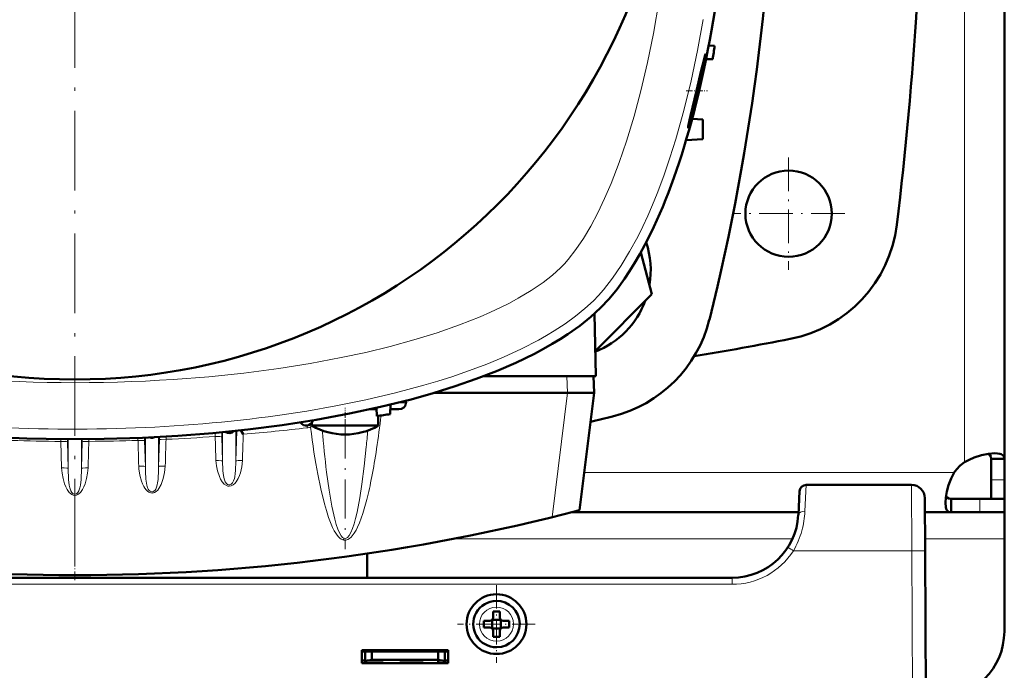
# Model space of a CAD drawing. Extents: x -1595 to 1972, y -1605 to 604.
# Tile 22 of 53: x 303 to 452, y -1253 to -1155. Entities that reach past the tile are written whole.
import ezdxf

# ---------------------------------------------------------------- set-up
doc = ezdxf.new("R2010")
doc.units = 0
doc.linetypes.add('DASHDOT', pattern=[18.5, 12, -3, 0.5, -3])

msp = doc.modelspace()

# ---------------------------------------------------------------- linework, layer by layer
at = {"color": 7, "linetype": 'DASHDOT', "lineweight": 18}
msp.add_line((311.56, -1002.63), (311.56, -1236.63), dxfattribs=at)
at = {"color": 7, "lineweight": 18}
for p, q in [((445.57, -1119.63), (445.57, -1222.1)), ((385.76, -1211.63), (385.69, -1209.13)), ((385.79, -1211.63), (383.48, -1230.38)), ((360.14, -1213.16), (361.44, -1213.16)), ((332.7, -1218.22), (332.68, -1217.68)), ((333.81, -1217.57), (333.81, -1221.94)), ((335.94, -1217.35), (335.81, -1221.94)), ((335.81, -1217.37), (335.81, -1221.94)), ((346.5, -1216.59), (346.54, -1216.92)), ((346.95, -1216.44), (347.05, -1216.83)), ((309.44, -1218.62), (309.44, -1218.96)), ((309.44, -1218.96), (309.56, -1222.96)), ((310.43, -1218.63), (310.44, -1219.05)), ((310.44, -1219.05), (310.56, -1223.04)), ((310.56, -1218.63), (310.56, -1223.04)), ((312.56, -1218.63), (312.56, -1223.04)), ((312.67, -1219.05), (312.56, -1223.04)), ((312.68, -1218.63), (312.67, -1219.05)), ((313.67, -1218.62), (313.67, -1218.96)), ((321.07, -1218.82), (321.06, -1218.44)), ((322.07, -1218.9), (322.06, -1218.4)), ((322.18, -1222.76), (322.07, -1218.9)), ((322.18, -1218.39), (322.18, -1222.76)), ((324.18, -1218.29), (324.18, -1222.76)), ((324.3, -1218.74), (324.18, -1222.76)), ((324.31, -1218.29), (324.3, -1218.74)), ((325.3, -1218.23), (325.3, -1218.65)), ((333.81, -1221.94), (333.7, -1218.31)), ((444.03, -1223.63), (388.28, -1223.63)), ((451.57, -1224.77), (449.57, -1224.77)), ((421.54, -1229.49), (421.72, -1225.52)), ((437.64, -1235.47), (437.59, -1225.52)), ((447.87, -1229.63), (447.87, -1227.63)), ((419.67, -1233.63), (368.74, -1233.63)), ((451.57, -1233.63), (439.63, -1233.63)), ((437.64, -1235.47), (419.8, -1235.47)), ((437.64, -1235.47), (438.07, -1317.52)), ((410.55, -1239.52), (410.55, -1240.51)), ((410.55, -1240.51), (212.57, -1240.51)), ((375.05, -1243.94), (375.07, -1243.94)), ((372.5, -1246.54), (372.5, -1246.51)), ((377.64, -1246.49), (377.64, -1246.51)), ((375.09, -1249.09), (375.07, -1249.09))]:
    msp.add_line(p, q, dxfattribs=at)
at = {"color": 7, "lineweight": 50}
for p, q in [((451.57, -1128.2), (451.57, -1221.6)), ((407.04, -1159.29), (407.92, -1159.32)), ((406.55, -1160.55), (406.55, -1160.55)), ((406.63, -1161.35), (407.65, -1161.32)), ((405.5, -1166.13), (405.5, -1166.1)), ((404.54, -1170.33), (406.15, -1170.41)), ((406.15, -1173.41), (406.15, -1170.41)), ((403.63, -1173.55), (406.15, -1173.41)), ((398.49, -1196.76), (396.81, -1190.48)), ((389.96, -1205.29), (398.49, -1196.76)), ((389.81, -1199.72), (390.06, -1209.09)), ((390.05, -1209.13), (373.13, -1209.13)), ((389.76, -1211.63), (389.69, -1209.13)), ((390.05, -1209.13), (390.06, -1209.09)), ((365.72, -1211.63), (385.76, -1211.63)), ((385.76, -1211.63), (385.79, -1211.63)), ((389.76, -1211.63), (385.79, -1211.63)), ((387.58, -1229.34), (389.76, -1211.63)), ((361.43, -1212.83), (361.44, -1213.16)), ((356.59, -1214.13), (356.01, -1214.13)), ((356.87, -1214.13), (356.59, -1214.13)), ((356.87, -1214.13), (357.02, -1214.13)), ((357.06, -1215.16), (357.01, -1213.91)), ((359.06, -1214.85), (359.11, -1213.41)), ((359.08, -1214.13), (360.36, -1214.13)), ((347.26, -1216.59), (347.26, -1216.14)), ((357.26, -1216.59), (357.26, -1215.13)), ((336.57, -1217.28), (336.92, -1217.89)), ((347.87, -1216.59), (347.26, -1216.59)), ((347.87, -1216.59), (354.65, -1216.59)), ((354.65, -1216.59), (357.26, -1216.59)), ((449.57, -1221.6), (449.57, -1224.77)), ((451.57, -1221.6), (449.57, -1221.6)), ((451.57, -1221.6), (451.57, -1224.77)), ((449.57, -1224.77), (449.57, -1227.63)), ((451.57, -1224.77), (451.57, -1227.63)), ((420.72, -1226.47), (420.54, -1230.04)), ((437.59, -1225.52), (421.72, -1225.52)), ((439.59, -1227.51), (439.64, -1235.47)), ((443.54, -1229.63), (443.54, -1227.63)), ((447.87, -1227.63), (443.54, -1227.63)), ((451.57, -1227.63), (447.87, -1227.63)), ((451.57, -1227.63), (449.57, -1227.63)), ((451.57, -1229.63), (451.57, -1227.63)), ((420.56, -1229.63), (386.46, -1229.63)), ((443.54, -1229.63), (439.6, -1229.63)), ((447.87, -1229.63), (443.54, -1229.63)), ((451.57, -1229.63), (447.87, -1229.63)), ((451.57, -1229.63), (451.57, -1233.63)), ((451.57, -1233.63), (451.57, -1247.63)), ((440.07, -1317.52), (439.64, -1235.47)), ((355.57, -1239.52), (355.57, -1235.89)), ((410.55, -1239.52), (212.57, -1239.52)), ((374.57, -1244.59), (374.57, -1245.51)), ((375.57, -1245.51), (375.57, -1244.59)), ((373.15, -1246.01), (374.07, -1246.01)), ((373.15, -1247.01), (374.07, -1247.01)), ((374.43, -1245.88), (374.42, -1245.87)), ((374.43, -1247.15), (374.42, -1247.16)), ((374.43, -1245.88), (374.43, -1247.15)), ((375.71, -1245.88), (374.43, -1245.88)), ((374.43, -1247.15), (375.71, -1247.15)), ((375.72, -1245.87), (375.71, -1245.88)), ((375.71, -1245.88), (375.71, -1247.15)), ((375.71, -1247.15), (375.72, -1247.16)), ((376.99, -1246.01), (376.07, -1246.01)), ((376.99, -1247.01), (376.07, -1247.01)), ((374.57, -1247.51), (374.57, -1248.44)), ((375.57, -1247.51), (375.57, -1248.44)), ((354.77, -1252.42), (354.77, -1250.42)), ((354.77, -1250.42), (367.77, -1250.42)), ((354.77, -1250.63), (367.77, -1250.63)), ((355.27, -1250.63), (355.27, -1252.08)), ((356.27, -1251.9), (356.27, -1250.63)), ((366.27, -1250.63), (366.27, -1251.9)), ((367.27, -1250.63), (367.27, -1252.08)), ((367.77, -1250.42), (367.77, -1252.42)), ((354.77, -1252.02), (355.27, -1252.02)), ((367.77, -1252.42), (354.77, -1252.42)), ((355.27, -1252.08), (356.27, -1251.9)), ((355.27, -1252.42), (355.27, -1252.08)), ((356.27, -1252.02), (355.6, -1252.02)), ((356.27, -1251.9), (366.27, -1251.9)), ((358.02, -1252.02), (356.27, -1252.02)), ((358.02, -1251.9), (358.02, -1252.02)), ((358.02, -1251.9), (358.02, -1252.02)), ((358.02, -1251.9), (358.02, -1252.02)), ((358.02, -1252.02), (358.02, -1251.9)), ((358.02, -1251.9), (358.02, -1252.02)), ((360.52, -1252.02), (360.52, -1251.9)), ((362.27, -1252.02), (360.52, -1252.02)), ((364.02, -1252.02), (362.27, -1252.02)), ((364.02, -1251.9), (364.02, -1252.02)), ((364.02, -1251.9), (364.02, -1252.02)), ((364.02, -1251.9), (364.02, -1252.02)), ((364.02, -1251.9), (364.02, -1252.02)), ((364.02, -1251.9), (364.02, -1252.02)), ((364.02, -1251.9), (364.02, -1252.02)), ((364.02, -1251.9), (364.02, -1252.02)), ((366.27, -1251.9), (367.27, -1252.08)), ((366.93, -1252.02), (366.27, -1252.02)), ((366.27, -1252.02), (366.27, -1252.42)), ((367.27, -1252.02), (367.77, -1252.02)), ((367.27, -1252.08), (367.27, -1252.42)), ((367.74, -1252.42), (367.74, -1252.02))]:
    msp.add_line(p, q, dxfattribs=at)
at = {"color": 7, "linetype": 'DASHDOT', "lineweight": 18, "ltscale": 0.079549}
msp.add_line((403.65, -1166.13), (406.84, -1166.13), dxfattribs=at)
at = {"color": 7, "linetype": 'DASHDOT', "lineweight": 18, "ltscale": 0.422498}
msp.add_line((419.07, -1176.18), (419.07, -1193.08), dxfattribs=at)
at = {"color": 7, "linetype": 'DASHDOT', "lineweight": 18, "ltscale": 0.422501}
msp.add_line((427.52, -1184.63), (410.62, -1184.63), dxfattribs=at)
at = {"color": 7, "linetype": 'DASHDOT', "lineweight": 18, "ltscale": 0.073831}
msp.add_line((352.26, -1216.84), (352.26, -1213.88), dxfattribs=at)
at = {"color": 7, "linetype": 'DASHDOT', "lineweight": 18, "ltscale": 0.487872}
msp.add_line((352.26, -1215.7), (352.26, -1235.22), dxfattribs=at)
at = {"color": 7, "linetype": 'DASHDOT', "lineweight": 18, "ltscale": 0.108981}
msp.add_line((311.57, -1239.88), (311.57, -1235.52), dxfattribs=at)
at = {"color": 7, "linetype": 'DASHDOT', "lineweight": 18, "ltscale": 0.292499}
msp.add_line((375.07, -1240.66), (375.07, -1252.36), dxfattribs=at)
at = {"color": 7, "linetype": 'DASHDOT', "lineweight": 18, "ltscale": 0.2925}
msp.add_line((380.92, -1246.51), (369.22, -1246.51), dxfattribs=at)
at = {"color": 7, "linetype": 'DASHDOT', "lineweight": 18, "ltscale": 0.003525}
for p, q in [((356.27, -1251.89), (356.27, -1252.03)), ((362.27, -1251.89), (362.27, -1252.03))]:
    msp.add_line(p, q, dxfattribs=at)
at = {"color": 7, "lineweight": 18}
for points in [[(401.93, -1126.61), (401.71, -1131.83), (401.37, -1137.04), (400.9, -1142.21), (400.31, -1147.35), (399.58, -1152.43), (398.71, -1157.46), (397.83, -1161.83), (396.82, -1166.13), (395.8, -1169.95), (394.67, -1173.68), (393.55, -1176.94), (392.33, -1180.09), (391.36, -1182.33), (390.34, -1184.48), (389.26, -1186.51)], [(406.19, -1155.38), (405.34, -1160.04), (404.38, -1164.61), (403.29, -1169.07), (402.7, -1171.26), (402.08, -1173.41), (401.2, -1176.22), (400.27, -1178.95), (399.27, -1181.6), (398.58, -1183.3), (397.85, -1184.97), (397.11, -1186.57), (396.34, -1188.12), (395.13, -1190.35), (393.87, -1192.43), (392.55, -1194.36), (391.18, -1196.11), (390.43, -1196.96), (389.68, -1197.75)], [(389.26, -1186.51), (388.16, -1188.36), (387.03, -1190.05), (385.87, -1191.54), (385.3, -1192.2), (384.73, -1192.8)], [(384.73, -1192.8), (383.52, -1193.9), (382.1, -1195.01), (380.31, -1196.22), (378.34, -1197.39), (377.03, -1198.1), (375.67, -1198.78), (374.16, -1199.48), (372.61, -1200.16), (369.49, -1201.4), (366.11, -1202.58), (362.62, -1203.66), (359.04, -1204.65), (355.38, -1205.54), (351.67, -1206.34), (347, -1207.22), (342.28, -1207.97), (337.02, -1208.66), (331.72, -1209.21), (326.39, -1209.63)], [(389.68, -1197.75), (388.4, -1198.94), (386.98, -1200.1), (385.44, -1201.22), (383.78, -1202.31), (382.61, -1203.02), (381.39, -1203.7), (378.84, -1205.02), (376.14, -1206.26), (373.63, -1207.3), (371.02, -1208.29), (368.33, -1209.22), (366.26, -1209.88), (364.15, -1210.5), (359.84, -1211.66), (355.41, -1212.7), (350.88, -1213.62), (346.5, -1214.4), (342.06, -1215.06)], [(310.44, -1219.05), (310.44, -1219.04), (310.42, -1219.03), (310.31, -1218.99), (310.11, -1218.97), (309.44, -1218.96)], [(312.67, -1219.05), (312.68, -1219.04), (312.69, -1219.03), (312.8, -1218.99), (313, -1218.97), (313.67, -1218.96)], [(322.07, -1218.9), (322.07, -1218.9), (322.05, -1218.88), (321.95, -1218.85), (321.76, -1218.83), (321.07, -1218.82)], [(324.3, -1218.74), (324.3, -1218.73), (324.32, -1218.72), (324.42, -1218.69), (324.57, -1218.67), (325.3, -1218.65)], [(333.7, -1218.31), (333.7, -1218.3), (333.68, -1218.29), (333.58, -1218.26), (333.39, -1218.23), (332.7, -1218.22)], [(355.45, -1219.8), (355.15, -1222.7), (354.8, -1225.39), (354.48, -1227.45)], [(333.81, -1221.94), (333.8, -1221.93), (333.79, -1221.92), (333.72, -1221.9), (333.58, -1221.87), (333.2, -1221.85), (332.81, -1221.85)], [(336.8, -1221.85), (336.71, -1222.78), (336.5, -1223.68), (336.35, -1224.11), (336.17, -1224.54), (335.84, -1225.08), (335.64, -1225.32), (335.41, -1225.53), (335.11, -1225.68), (334.78, -1225.73), (334.58, -1225.7), (334.38, -1225.63), (334.04, -1225.39), (333.75, -1225.05), (333.51, -1224.67), (333.33, -1224.27), (333.03, -1223.39), (332.88, -1222.63), (332.81, -1221.85)], [(335.81, -1221.94), (335.81, -1221.93), (335.84, -1221.91), (335.96, -1221.88), (336.14, -1221.86), (336.8, -1221.85)], [(310.56, -1223.04), (310.55, -1223.04), (310.54, -1223.03), (310.47, -1223), (310.33, -1222.98), (309.95, -1222.95), (309.56, -1222.96)], [(309.56, -1222.96), (309.63, -1223.77), (309.78, -1224.56), (310.01, -1225.34), (310.19, -1225.79), (310.42, -1226.24), (310.71, -1226.65), (310.89, -1226.83), (311.09, -1226.99), (311.32, -1227.09), (311.56, -1227.12)], [(310.56, -1223.04), (310.62, -1224.69), (310.7, -1225.55), (310.79, -1225.99), (310.94, -1226.43), (311.1, -1226.69), (311.32, -1226.87), (311.56, -1226.93)], [(313.55, -1222.96), (313.48, -1223.77), (313.33, -1224.56), (313.1, -1225.34), (312.92, -1225.79), (312.69, -1226.24), (312.41, -1226.65), (312.23, -1226.83), (312.02, -1226.99), (311.8, -1227.09), (311.56, -1227.12)], [(312.56, -1223.04), (312.49, -1224.69), (312.41, -1225.55), (312.32, -1225.99), (312.17, -1226.43), (312.01, -1226.69), (311.8, -1226.87), (311.56, -1226.93)], [(312.56, -1223.04), (312.56, -1223.04), (312.57, -1223.03), (312.64, -1223), (312.78, -1222.98), (313.16, -1222.95), (313.55, -1222.96)], [(322.18, -1222.76), (322.18, -1222.76), (322.15, -1222.74), (321.94, -1222.7), (321.31, -1222.68), (321.18, -1222.68)], [(325.18, -1222.68), (325.08, -1223.64), (324.87, -1224.58), (324.72, -1225.03), (324.54, -1225.48), (324.23, -1226.05), (324.04, -1226.3), (323.81, -1226.52), (323.54, -1226.68), (323.26, -1226.76), (322.98, -1226.74), (322.72, -1226.64), (322.5, -1226.47), (322.3, -1226.28), (322.12, -1226.02), (321.95, -1225.75), (321.77, -1225.37), (321.62, -1224.97), (321.36, -1224.05), (321.21, -1223.11), (321.18, -1222.68)], [(323.09, -1226.56), (322.91, -1226.48), (322.75, -1226.35), (322.62, -1226.17), (322.52, -1225.98), (322.39, -1225.54), (322.34, -1225.25), (322.27, -1224.67), (322.2, -1223.49), (322.18, -1222.76)], [(324.18, -1222.76), (324.18, -1222.76), (324.2, -1222.75), (324.27, -1222.72), (324.41, -1222.7), (324.79, -1222.68), (325.18, -1222.68)], [(351.67, -1233.19), (351.42, -1232.77), (351.18, -1232.21), (350.93, -1231.51), (350.7, -1230.69), (350.26, -1228.72), (349.85, -1226.34), (349.48, -1223.6)], [(324.09, -1224.7), (324.03, -1225.23), (323.98, -1225.49), (323.87, -1225.88), (323.74, -1226.18), (323.64, -1226.31), (323.48, -1226.46), (323.28, -1226.55), (323.09, -1226.56)], [(334.2, -1225.04), (334.04, -1224.63), (333.98, -1224.35), (333.9, -1223.79)], [(334.9, -1225.49), (334.73, -1225.49), (334.57, -1225.44), (334.39, -1225.3), (334.2, -1225.04)], [(335.47, -1224.92), (335.32, -1225.19), (335.1, -1225.4), (334.9, -1225.49)], [(335.71, -1223.81), (335.64, -1224.31), (335.59, -1224.56), (335.47, -1224.92)], [(351.93, -1233.81), (351.69, -1233.7), (351.48, -1233.55), (351.27, -1233.34), (351.08, -1233.11), (350.85, -1232.78), (350.64, -1232.43), (350.39, -1231.94), (350.16, -1231.44), (349.78, -1230.43), (349.44, -1229.4), (349.15, -1228.37), (348.6, -1226.14), (348.15, -1223.89)], [(355.53, -1227.74), (355.25, -1228.8), (354.93, -1229.85), (354.43, -1231.24), (354.14, -1231.92), (353.91, -1232.37), (353.65, -1232.8), (353.35, -1233.21), (353.16, -1233.42), (352.94, -1233.62), (352.69, -1233.77), (352.39, -1233.86), (352.08, -1233.85), (351.93, -1233.81)], [(354.48, -1227.45), (354.06, -1229.64), (353.84, -1230.58), (353.61, -1231.41), (353.37, -1232.12), (353.12, -1232.71), (352.87, -1233.15), (352.62, -1233.43), (352.45, -1233.54), (352.28, -1233.58), (352.11, -1233.56)], [(352.11, -1233.56), (351.89, -1233.43), (351.67, -1233.19)]]:
    msp.add_lwpolyline(points, dxfattribs=at)
at = {"color": 7, "lineweight": 50}
for points in [[(406.55, -1160.55), (406.55, -1160.56), (406.54, -1160.57), (406.5, -1160.66), (406.33, -1161.32), (405.91, -1163.06), (405.2, -1166.13)], [(406.53, -1160.92), (406.56, -1160.59), (406.56, -1160.57), (406.56, -1160.56), (406.56, -1160.55), (406.55, -1160.55), (406.55, -1160.55)], [(403.96, -1171.6), (404.06, -1171.36), (404.38, -1170.36), (404.9, -1168.52), (405.5, -1166.13)], [(405.2, -1166.13), (404.3, -1169.87), (404.15, -1170.54)], [(403.95, -1171.46), (403.93, -1171.62), (403.93, -1171.63), (403.93, -1171.64), (403.93, -1171.64), (403.93, -1171.64)], [(390.75, -1198.83), (392.04, -1197.45), (393.23, -1195.99), (394.35, -1194.46), (395.13, -1193.29), (395.87, -1192.1), (396.68, -1190.72), (397.43, -1189.33), (398.13, -1187.97), (398.77, -1186.62)], [(298.51, -1218.27), (304.31, -1218.52), (310.13, -1218.63), (315.95, -1218.59), (321.76, -1218.41), (327.07, -1218.12), (332.35, -1217.71), (337.59, -1217.17), (342.77, -1216.5), (347.89, -1215.71), (352.92, -1214.78), (357.61, -1213.77), (359.92, -1213.21), (362.2, -1212.63), (365.55, -1211.68), (368.83, -1210.66), (372, -1209.55), (375.06, -1208.37), (377.99, -1207.1), (380.78, -1205.75), (382.15, -1205.02), (383.48, -1204.27), (384.68, -1203.55), (385.83, -1202.8), (387.62, -1201.53), (389.27, -1200.2), (390.75, -1198.83)], [(450.14, -1220.75), (449.2, -1220.83), (448.14, -1221.05), (447.03, -1221.4), (446.29, -1221.72), (445.57, -1222.1)], [(449.57, -1221.6), (449.52, -1221.26), (449.38, -1221.01), (449.13, -1220.84)], [(451.57, -1221.6), (451.55, -1221.41), (451.49, -1221.25), (451.4, -1221.11), (451.26, -1220.99), (451.08, -1220.9), (450.87, -1220.83), (450.53, -1220.77), (450.14, -1220.75)], [(444.03, -1223.63), (443.55, -1224.58), (443.18, -1225.56), (442.91, -1226.53), (442.74, -1227.44), (442.69, -1228.21)], [(442.78, -1227.2), (442.94, -1227.44), (443.2, -1227.59), (443.54, -1227.63)], [(442.69, -1228.21), (442.75, -1228.86), (442.82, -1229.12), (442.93, -1229.33), (443.07, -1229.48), (443.23, -1229.58), (443.54, -1229.63)]]:
    msp.add_lwpolyline(points, dxfattribs=at)
for centre, radius in [((311.56, -1119.63), 90), ((419.07, -1184.63), 6.5), ((375.07, -1246.51), 4.5)]:
    msp.add_circle(centre, radius, dxfattribs=at)
for centre, radius, start, end in [((81.95, -1119.63), 335.12, 346.0141, 13.9859), ((-110.58, -1119.63), 550, 353.0365, 6.9635), ((110.56, -1119.63), 300, 352.0124, 352.398), ((380.28, -1157.26), 26.51, 349.5882, 352.0589), ((327.89, -1147.72), 79.76, 346.6801, 349.6521), ((403.89, -1171.58), 0.0789, 306.8724, 343.6391), ((423.58, -1175.28), 20, 166.2776, 168.9768), ((415.51, -1183.89), 20, 280.9844, 353.0365), ((385.1, -1193.17), 13.2, 350.38, 18.5561), ((385.1, -1193.17), 13.2, 291.5834, 339.62), ((387.72, -1195.79), 20, 283.9859, 346.0141), ((311.57, -648.38), 565.5, 279.4938, 280.9844), ((346.42, -1215.59), 1, 210, 348.5114), ((311.56, -918.63), 300, 278.7235, 279.1102), ((311.57, -890.01), 335.12, 283.3984, 283.9859), ((334.81, -1216.73), 1, 233.2844, 318.3869), ((352.26, -1207.93), 10, 240, 270), ((352.26, -1207.93), 10, 270, 300), ((323.18, -1217.41), 1, 252.559, 293.1221), ((449.69, -1227.75), 7, 126.0861, 143.9183), ((421.72, -1226.52), 1, 90, 177), ((437.59, -1227.52), 2, 0.3, 90), ((311.56, -939.13), 300, 255.32, 284.68), ((410.55, -1229.52), 10, 270, 357.0001), ((375.07, -1246.51), 3.5, 90.5294, 270.5294), ((375.07, -1246.51), 3.5, 270.5294, 90.5294), ((374.07, -1245.51), 0.5, 270, 360), ((375.07, -1261.69), 17.1, 89.9978, 91.6733), ((375.07, -1261.69), 17.1, 88.3267, 90.0022), ((376.07, -1245.51), 0.5, 180, 270), ((390.24, -1246.51), 17.1, 178.3267, 180.0022), ((390.28, -1246.51), 17.14, 179.9996, 181.6715), ((374.07, -1247.51), 0.5, 0, 90), ((376.07, -1247.51), 0.5, 90, 180), ((359.9, -1246.51), 17.1, 359.9978, 1.6733), ((359.86, -1246.51), 17.14, 358.3285, 0.0004), ((375.07, -1231.31), 17.13, 268.3286, 271.6729), ((441.57, -1247.63), 10, 270, 360)]:
    msp.add_arc(centre, radius, start, end, dxfattribs=at)
at = {"color": 7, "lineweight": 18}
for centre, radius, start, end in [((197.58, -1196.12), 161.22, 351.4533, 353.2538), ((375.09, -1217.08), 41.4, 180.6944, 181.6999), ((346.01, -1212.45), 4.5, 276.6805, 283.2935), ((346.6, -1215.56), 1.35, 289.5262, 305.3945), ((511.5, -1203.88), 163.22, 184.7279, 186.9413), ((154.55, -1200.28), 201.85, 354.4506, 355.1544), ((311.56, -918.27), 300.7, 268.1866, 269.5974), ((355.59, -1221.75), 21.78, 180.4982, 185.3824), ((314.63, -1221.78), 21.17, 354.4828, 359.5747), ((298.22, -1222.54), 25.96, 355.2156, 359.5027), ((408.02, -1228.85), 13.53, 344.6596, 357.2824), ((408.52, -1228.98), 13.01, 330.0886, 344.6192), ((350.87, -1232.82), 1.45, 316.8774, 329.3325), ((410.55, -1229.51), 11, 270.0069, 327.2297), ((385.1, -1288.86), 63.69, 56.9791, 57.8765), ((375.07, -1246.51), 2.57, 90.5294, 180), ((375.07, -1246.51), 2.57, 0.5294, 90), ((375.07, -1246.51), 2.57, 180.5294, 270), ((375.07, -1246.51), 2.57, 270.5294, 0)]:
    msp.add_arc(centre, radius, start, end, dxfattribs=at)
at = {"color": 7, "lineweight": 50}
for centre, major_axis, ratio, start_param, end_param in [((379.11, -1118.06), (0.66, -86.68), 0.362703, 0.952302, 1.549967), ((377.36, -1109.59), (2.98, -94.51), 0.351814, 0.60704, 0.891907), ((360.28, -1213.13), (1.14, -0.23), 0.853683, 4.943675, 6.488291)]:
    msp.add_ellipse(centre, major_axis=major_axis, ratio=ratio, start_param=start_param, end_param=end_param, dxfattribs=at)
at = {"color": 7, "lineweight": 18}
for centre, major_axis, ratio, start_param, end_param in [((311.57, -1182.2), (79.94, 0.01), 0.349164, 4.474079, 4.898746), ((356.55, -1213.13), (0, 1), 0.866025, 3.181224, 3.705428), ((311.57, -1187.75), (83.23, 0.01), 0.352744, 4.522175, 5.087444), ((311.55, -922.66), (-298.53, 0), 0.992546, 1.655874, 1.68826), ((352.02, -1172.52), (0.19, -61.27), 0.120604, 5.520407, 5.706169), ((4799.52, -1348.77), (-4487.76, 0), 0.992546, 6.254039, 6.254936), ((311.56, -922.73), (-298.46, 0), 0.992546, 1.577876, 1.602684), ((-4231.07, -1350.66), (-4554.08, 0), 0.992546, 3.169911, 3.170766), ((4910.95, -1351.61), (-4587.61, 0), 0.992546, 6.25398, 6.254865), ((311.56, -922.71), (-298.48, 0), 0.992546, 1.616846, 1.641707), ((-4466.44, -1357.74), (-4801.2, 0), 0.992546, 3.170112, 3.170874), ((5196.72, -1359.47), (-4861.89, 0), 0.992546, 6.253842, 6.254662), ((352.41, -1172.12), (-0.13, -61.72), 0.121044, 0.448922, 0.681121), ((421.54, -1230.09), (0.999, -0.053), 0.602236, 1.602683, 3.141439), ((437.64, -1235.48), (-2, -0.01), 0.005236, 3.141593, 4.712362)]:
    msp.add_ellipse(centre, major_axis=major_axis, ratio=ratio, start_param=start_param, end_param=end_param, dxfattribs=at)

doc.saveas('drawing.dxf')
